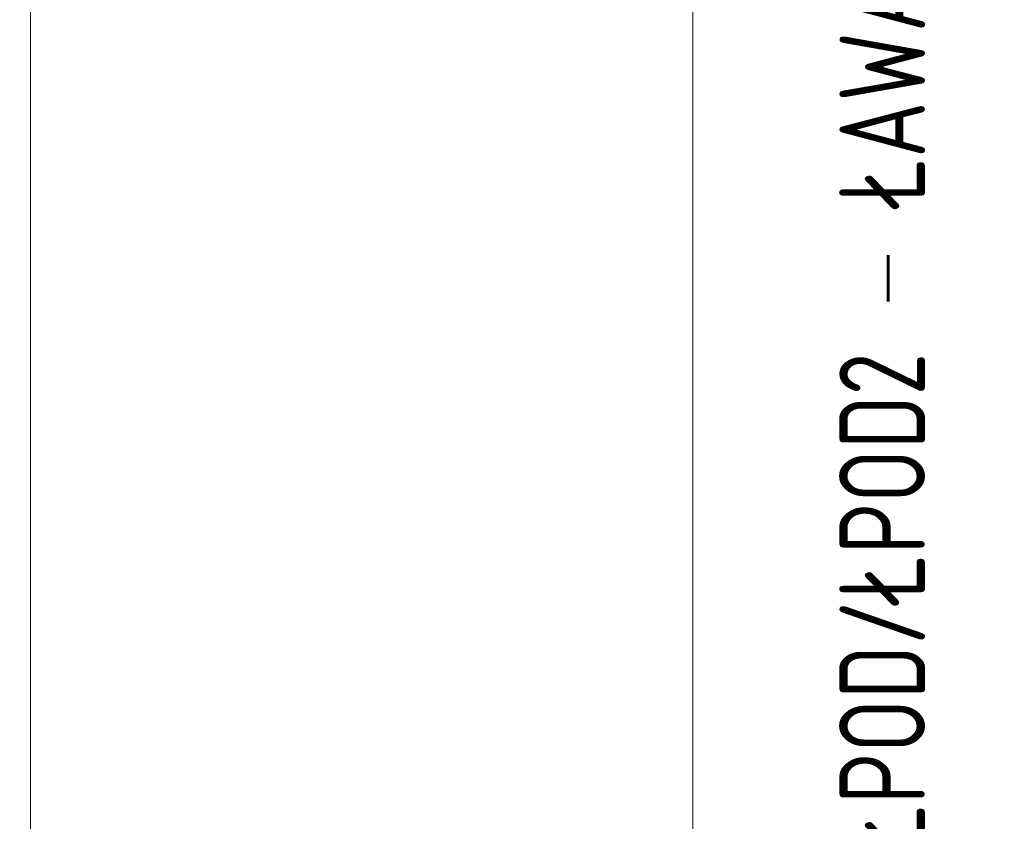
# Model space of a CAD drawing. Header units: millimetres. Extents: x -13532 to 2392, y -5241 to 5322.
# Tile 138 of 256: x -10608 to -10539, y 1112 to 1168. Entities that reach past the tile are written whole.
import ezdxf

# ---------------------------------------------------------------- set-up
doc = ezdxf.new("R2010")
doc.units = ezdxf.units.MM
doc.layers.get('Defpoints').update_dxf_attribs({"true_color": 0xdae6d4})
for name, color, linetype, lineweight, true_color in [('a___wymiary', 7, 'Continuous', 5, 0x666666), ('Meble - AGP1', 7, 'Continuous', 15, 0x999999), ('MEBLE PKN', 7, 'Continuous', 9, 0xa0a0a0), ('WYMIARY - AGP1', 7, 'Continuous', 5, 0x716d5a)]:
    doc.layers.add(name, color=color, linetype=linetype, lineweight=lineweight, true_color=true_color)
doc.styles.add('ARIAL NARROW', font='ARIALN.TTF', dxfattribs={"width": 0.9})
doc.styles.add('JACEK_07', font='simplex.shx', dxfattribs={"width": 0.7})
doc.dimstyles.new('wymiary agp1', dxfattribs={"dimtxt": 15, "dimasz": 5, "dimexe": 5, "dimexo": 5, "dimgap": 1.8, "dimtad": 1, "dimdec": 3, "dimrnd": 0.5, "dimdsep": 46, "dimtxsty": 'ARIAL NARROW', "dimblk": 'znacznik', "dimcen": 1.5, "dimse1": 1, "dimse2": 1, "dimclrd": 256, "dimclre": 256, "dimazin": 0, "dimtfac": 1, "dimtdec": 3, "dimtmove": 1, "dimatfit": 3, "dimldrblk": 'znacznik', "dimfxl": 1000, "dimfxlon": 1, "dimlwd": -1, "dimarcsym": 0})

# ---------------------------------------------------------------- blocks, each defined once
blk = doc.blocks.new('*U190')
at = {"layer": 'Meble - AGP1'}
for p, q in [((0, 0), (120, 0)), ((0, -46.418), (120, -46.418))]:
    blk.add_line(p, q, dxfattribs=at)
at = {"layer": 'Meble - AGP1', "insert": (60, -59.698), "char_height": 6, "width": 120, "attachment_point": 5, "style": 'JACEK_07'}
blk.add_mtext('ŁPOD/ŁPOD2 - ŁAWA PODWÓJNA', dxfattribs=at)
blk = doc.blocks.new('znacznik')
at = {"layer": 'a___wymiary'}
for p, q in [((0, 1.394), (0, -1.394)), ((1.394, 0), (-1.394, 0))]:
    blk.add_line(p, q, dxfattribs=at)
at = {"layer": 'a___wymiary', "const_width": 0.2}
blk.add_lwpolyline([(0.876, 0.876), (-0.876, -0.876)], dxfattribs=at)
blk = doc.blocks.new('*D569')
at = {"layer": 'Defpoints', "color": 0}
for p in [(-10337.106, 1244.623), (-11516.107, 1092.924), (-10337.106, 1092.924)]:
    blk.add_point(p, dxfattribs=at)
at = {"layer": 'WYMIARY - AGP1'}
blk.add_line((-11511.107, 1244.623), (-10342.106, 1244.623), dxfattribs=at)
at = {"layer": 'WYMIARY - AGP1', "xscale": 5, "yscale": 5, "zscale": 5, "rotation": 180}
blk.add_blockref('znacznik', (-11516.107, 1244.623), dxfattribs=at)
at = {"layer": 'WYMIARY - AGP1', "xscale": 5, "yscale": 5, "zscale": 5}
blk.add_blockref('znacznik', (-10337.106, 1244.623), dxfattribs=at)
at = {"layer": 'WYMIARY - AGP1', "color": 18, "true_color": 0x000000, "insert": (-10926.606, 1254.082), "char_height": 15, "attachment_point": 5, "style": 'ARIAL NARROW'}
blk.add_mtext('1179', dxfattribs=at)

msp = doc.modelspace()

# ---------------------------------------------------------------- block references
at = {"layer": 'MEBLE PKN', "rotation": 90}
msp.add_blockref('*U190', (-10606.9868, 1097.0827), dxfattribs=at)

# ---------------------------------------------------------------- dimensions: what is measured, and where the dimension line sits
at = {"layer": 'WYMIARY - AGP1'}
dim = msp.add_linear_dim(base=(-10337.106, 1244.6234), p1=(-11516.1068, 1092.9245), p2=(-10337.106, 1092.9245), dimstyle='wymiary agp1', override={"dimclrd": 256, "dimclre": 256}, dxfattribs=at)
dim.commit()
dim.dimension.update_dxf_attribs({"geometry": '*D569', "text_midpoint": (-10926.6064, 1254.082)})

doc.saveas('drawing.dxf')
